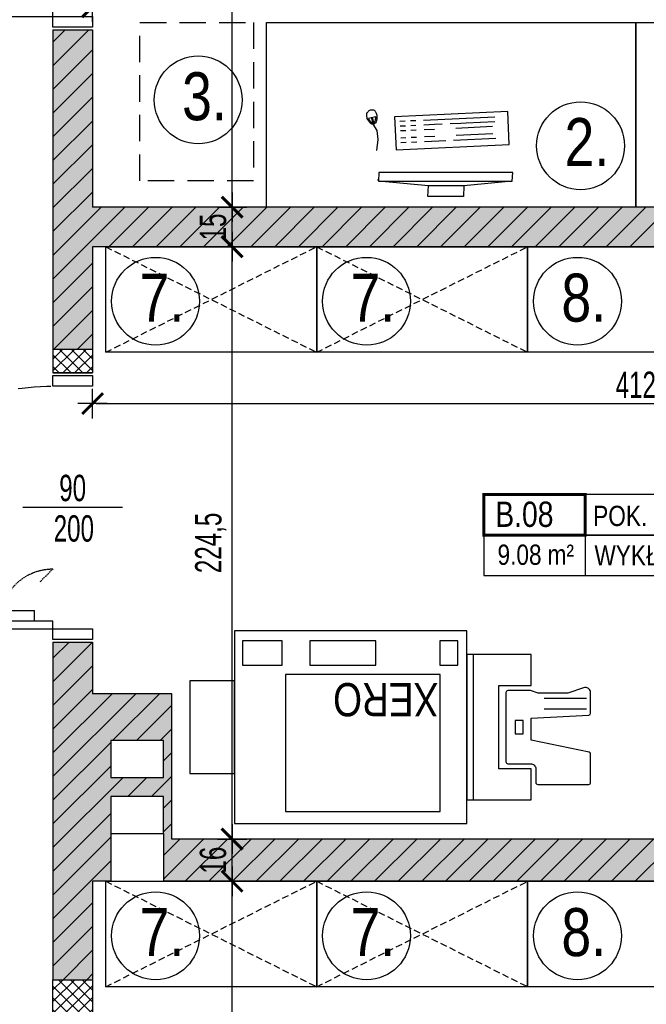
# Model space of a CAD drawing. Header units: millimetres. Extents: x 99331 to 130831, y -7610 to 25890.
# Tile 96 of 101: x 127874 to 128112, y 20826 to 21199. Entities that reach past the tile are written whole.
import ezdxf
from ezdxf.enums import TextEntityAlignment as Align

# ---------------------------------------------------------------- set-up
doc = ezdxf.new("R2010")
doc.units = ezdxf.units.MM
doc.linetypes.add('DASHED', pattern=[0.75, 0.5, -0.25])
doc.layers.get('DEFPOINTS').update_dxf_attribs({"lineweight": 9})
for name, color, linetype in [('_AAB_WYPOSAŻENIE', 193, 'Continuous'), ('_HSA_HATCH_WYPEŁNIENIA_PRZEGRÓD', 205, 'Continuous'), ('_HSA_OPIS', 43, 'Continuous'), ('_HSA_OPIS_STOLARKA_WEWNĘTRZNA', 43, 'Continuous'), ('_HSA_OPIS_WYPOSAŻENIA', 43, 'Continuous'), ('_HSA_STOLARKA_WEWNĘTRZNA', 132, 'Continuous'), ('_HSA_WIDOKOWE_CIENKIE', 8, 'Continuous'), ('_HSA_WYM_50', 141, 'Continuous'), ('_HSA_WYPOSAŻENIE', 193, 'Continuous'), ('_HSA_ŚCIANY_DZIAŁOWE', 6, 'Continuous'), ('_HSA_ŚCIANY_KONSTRUKCYJNE', 3, 'Continuous')]:
    doc.layers.add(name, color=color, linetype=linetype)
doc.styles.add('Arial', font='Arial.ttf')
doc.styles.add('ARIAL_30', font='Arial.ttf', dxfattribs={"width": 0.8, "height": 7})
doc.styles.add('ARIAL_50', font='Arial Narrow.ttf', dxfattribs={"width": 0.8, "height": 10})
doc.dimstyles.new('WYM_WEWN_50', dxfattribs={"dimscale": 0.7, "dimtxt": 10, "dimasz": 2, "dimexe": 10, "dimexo": 0, "dimgap": 3, "dimtad": 1, "dimdec": 1, "dimrnd": 1e-05, "dimtxsty": 'ARIAL_50', "dimblk": 'Wym-03', "dimcen": 0, "dimdle": 10, "dimse1": 1, "dimse2": 1, "dimclrt": 256, "dimazin": 2, "dimtfac": 1, "dimtdec": 1, "dimtix": 1, "dimtmove": 2, "dimatfit": 0, "dimfxl": 1, "dimtolj": 1, "dimtzin": 0, "dimarcsym": 0})
pattern_1 = [(45, (40000, 0), (-4.49012806, 4.49012806), [])]

# ---------------------------------------------------------------- blocks, each defined once
blk = doc.blocks.new('*U7')
blk.add_line((1, 0.4), (1, -0.4))
at = {"const_width": 0.03}
blk.add_lwpolyline([(0, 0), (1, 0), (1, 0.4), (0, 0.4)], close=True, dxfattribs=at)
for points in [[(1, 0), (3, 0), (3, 0.4), (1, 0.4)], [(0, -0.4), (3, -0.4), (3, 0), (0, 0)]]:
    blk.add_lwpolyline(points, close=True)
at = {"style": 'Arial', "width": 0.8}
blk.add_attdef('NR', text='', height=0.25, dxfattribs=at).set_placement((0.4, 0.08), align=Align.CENTER)
for tag, p in [('NAZWA', (1.0793, 0.0887)), ('0000', (0.0304, -0.2909)), ('WYK', (1.0922, -0.3007))]:
    blk.add_attdef(tag, p, '', height=0.2, dxfattribs=at)
blk = doc.blocks.new('szafka_80x40')
at = {"layer": '_AAB_WYPOSAŻENIE'}
blk.add_lwpolyline([(0, 40), (80, 40), (80, 0), (0, 0)], close=True, dxfattribs=at)
at = {"layer": '_HSA_OPIS_WYPOSAŻENIA'}
blk.add_circle((18.91, 19.34), 16.65, dxfattribs=at)
at = {"layer": '_HSA_WYPOSAŻENIE', "linetype": 'DASHED', "ltscale": 5}
for points in [[(0, 40), (80, 0)], [(0, 0), (80, 40)]]:
    blk.add_lwpolyline(points, dxfattribs=at)
at = {"layer": '_HSA_OPIS_WYPOSAŻENIA', "insert": (12.8, 29.82), "char_height": 18.2, "attachment_point": 1, "style": 'ARIAL_30'}
blk.add_mtext_dynamic_manual_height_columns('7.', width=375.4118, gutter_width=5850.55, heights=[0], dxfattribs=at)
blk = doc.blocks.new('szafka_niska_80x40')
at = {"layer": '_AAB_WYPOSAŻENIE'}
blk.add_lwpolyline([(0, 40), (80, 40), (80, 0), (0, 0)], close=True, dxfattribs=at)
at = {"layer": '_HSA_OPIS_WYPOSAŻENIA'}
blk.add_circle((18.91, 19.34), 16.65, dxfattribs=at)
at = {"layer": '_HSA_OPIS_WYPOSAŻENIA', "insert": (12.8, 29.82), "char_height": 18.2, "attachment_point": 1, "style": 'ARIAL_30'}
blk.add_mtext_dynamic_manual_height_columns('8.', width=375.4118, gutter_width=5850.55, heights=[0], dxfattribs=at)
blk = doc.blocks.new('*U99')
at = {"layer": '_AAB_WYPOSAŻENIE'}
blk.add_lwpolyline([(34485.45, 9512.76), (34625.45, 9512.76), (34625.45, 9442.76), (34485.45, 9442.76)], close=True, dxfattribs=at)
at = {"layer": '_HSA_OPIS_WYPOSAŻENIA'}
blk.add_circle((34506.38, 9489.46), 16.65, dxfattribs=at)
at = {"layer": '_HSA_OPIS_WYPOSAŻENIA', "insert": (34512.48, 9478.97), "char_height": 18.2, "attachment_point": 1, "rotation": 180, "style": 'ARIAL_30'}
blk.add_mtext_dynamic_manual_height_columns('2.', width=375.4118, gutter_width=5850.55, heights=[0], dxfattribs=at)
blk = doc.blocks.new('*U101')
at = {"layer": '_AAB_WYPOSAŻENIE'}
blk.add_lwpolyline([(34485.45, 9512.76), (34625.45, 9512.76), (34625.45, 9442.76), (34485.45, 9442.76)], close=True, dxfattribs=at)
at = {"layer": '_HSA_OPIS_WYPOSAŻENIA'}
blk.add_circle((34506.38, 9489.46), 16.65, dxfattribs=at)
at = {"layer": '_HSA_OPIS_WYPOSAŻENIA', "insert": (34512.48, 9478.97), "char_height": 18.2, "attachment_point": 1, "rotation": 180, "style": 'ARIAL_30'}
blk.add_mtext_dynamic_manual_height_columns('2.', width=375.4118, gutter_width=5850.55, heights=[0], dxfattribs=at)
blk = doc.blocks.new('*U102')
at = {"layer": '_AAB_WYPOSAŻENIE', "linetype": 'DASHED', "ltscale": 20}
blk.add_lwpolyline([(34417.42, 9446.22), (34374.42, 9446.22), (34374.42, 9506.22), (34417.42, 9506.22)], close=True, dxfattribs=at)
at = {"layer": '_HSA_OPIS_WYPOSAŻENIA'}
blk.add_circle((34395.36, 9475.54), 16.65, dxfattribs=at)
at = {"layer": '_HSA_OPIS_WYPOSAŻENIA', "insert": (34401.46, 9465.06), "char_height": 18.2, "attachment_point": 1, "rotation": 180, "style": 'ARIAL_30'}
blk.add_mtext_dynamic_manual_height_columns('3.', width=375.4118, gutter_width=5850.55, heights=[0], dxfattribs=at)
blk = doc.blocks.new('E1')
for p, q in [((39168.7, -57603.37), (39169.02, -57603.64)), ((39190.41, -57601.59), (39192.43, -57601.04)), ((39190.48, -57601.85), (39192.49, -57601.31)), ((39191, -57601.71), (39190.94, -57601.44)), ((39192.14, -57601.4), (39192.08, -57601.14)), ((39187.57, -57611.95), (39187.67, -57613.95)), ((39189.37, -57611.86), (39189.46, -57613.86)), ((39191.17, -57611.78), (39191.26, -57613.77)), ((39183.08, -57612.16), (39183.17, -57614.16)), ((39184.87, -57612.08), (39184.97, -57614.07)), ((39183.26, -57616.16), (39183.36, -57618.15)), ((39185.06, -57616.07), (39185.16, -57618.07)), ((39187.76, -57615.94), (39187.85, -57617.94)), ((39189.56, -57615.86), (39189.65, -57617.86)), ((39191.36, -57615.77), (39191.45, -57617.77)), ((39183.5, -57621.15), (39183.88, -57629.14)), ((39185.3, -57621.07), (39185.49, -57625.06)), ((39187.99, -57620.94), (39188.18, -57624.93)), ((39191.59, -57620.77), (39192.86, -57647.74)), ((39184.02, -57632.14), (39184.77, -57648.12)), ((39185.86, -57633.05), (39186.52, -57647.04)), ((39188.56, -57632.92), (39189.22, -57646.91))]:
    blk.add_line(p, q)
at = {"flags": 128}
for points in [[(39189.99, -57601.69), (39189.99, -57601.43), (39190.07, -57601.17), (39190.2, -57600.91), (39190.38, -57600.64), (39190.6, -57600.39), (39190.86, -57600.15), (39191.16, -57599.92), (39191.47, -57599.72), (39191.8, -57599.55), (39192.15, -57599.4), (39192.5, -57599.29), (39192.84, -57599.21), (39193.19, -57599.17), (39193.52, -57599.16), (39193.84, -57599.2), (39194.13, -57599.27), (39194.4, -57599.39), (39194.64, -57599.54), (39194.85, -57599.72), (39195.04, -57599.93), (39195.19, -57600.15), (39195.32, -57600.39), (39195.41, -57600.63), (39195.48, -57600.87), (39195.51, -57601.11), (39195.51, -57601.34), (39195.48, -57601.56), (39195.41, -57601.77), (39195.31, -57601.97), (39195.16, -57602.15), (39194.97, -57602.33), (39194.74, -57602.48), (39194.46, -57602.63), (39194.15, -57602.76), (39193.8, -57602.86), (39193.43, -57602.95), (39193.05, -57603.01), (39192.66, -57603.04), (39192.27, -57603.04), (39191.89, -57603), (39191.53, -57602.93), (39191.18, -57602.83), (39190.87, -57602.7), (39190.59, -57602.54), (39190.36, -57602.36), (39190.17, -57602.15), (39190.05, -57601.93)], [(39192.14, -57599.9), (39191.98, -57599.97), (39191.68, -57600.13), (39191.39, -57600.31), (39191.13, -57600.52), (39190.89, -57600.73), (39190.7, -57600.95), (39190.55, -57601.17), (39190.45, -57601.36), (39190.41, -57601.53), (39190.4, -57601.65), (39190.43, -57601.75), (39190.5, -57601.87), (39190.62, -57602.01), (39190.8, -57602.15), (39191.03, -57602.28), (39191.3, -57602.4), (39191.6, -57602.48), (39191.93, -57602.55), (39192.27, -57602.58), (39192.63, -57602.58), (39192.81, -57602.56)], [(39182.31, -57653.24), (39194.89, -57652.65), (39192.87, -57609.69), (39180.29, -57610.29)]]:
    blk.add_lwpolyline(points, close=True, dxfattribs=at)
for points in [[(39166.69, -57636.03), (39162.56, -57635.85), (39162.56, -57622.41), (39166.69, -57622.59), (39168.41, -57603.61), (39168.41, -57654.39), (39166.69, -57636.03), (39166.69, -57622.59)], [(39168.41, -57654.39), (39171.72, -57654.54), (39171.72, -57603.76), (39168.41, -57603.61)], [(39179.99, -57602.96), (39184.2, -57603.5), (39187.58, -57603.2), (39189.99, -57601.64)], [(39189.79, -57620.85), (39189.89, -57622.85), (39189.98, -57624.85), (39190.12, -57627.84)], [(39190.26, -57630.84), (39190.45, -57634.84), (39190.54, -57636.83), (39191.06, -57647.82)]]:
    blk.add_lwpolyline(points, dxfattribs=at)
blk = doc.blocks.new('*U52')
for p, q in [((93.275, 87), (90.175, 87)), ((93.275, 88.25), (94.075, 88.25)), ((93.275, 83.75), (93.275, 88.25)), ((97.8, 88.25), (97, 88.25)), ((97.8, 83.75), (97.8, 88.25)), ((97.8, 87), (100.9, 87)), ((87.175, 75.86), (87.175, 84)), ((89.175, 75.86), (89.175, 84)), ((93.275, 85), (90.175, 85)), ((94.075, 83.75), (93.275, 83.75)), ((97, 83.75), (97.8, 83.75)), ((97.8, 85), (100.9, 85)), ((101.9, 75.86), (101.9, 84)), ((103.9, 75.86), (103.9, 84)), ((92.275, 74.86), (90.175, 74.86)), ((92.275, 72.86), (92.275, 74.86)), ((98.8, 72.86), (98.8, 74.86)), ((98.8, 74.86), (100.9, 74.86)), ((92.275, 72.86), (90.175, 72.86)), ((98.8, 72.86), (100.9, 72.86)), ((90.075, 33), (90.075, 7)), ((94.075, 33), (90.075, 33)), ((94.075, 7), (90.075, 7))]:
    blk.add_line(p, q)
at = {"linetype": 'DASHED'}
blk.add_line((74.275, 0), (79.225, 4.95), dxfattribs=at)
for points in [[(97, 0), (94.075, 0), (94.075, 92), (97, 92)], [(1, 0), (1, -15), (5, -15), (5, 0)], [(97, 0), (97, -15), (101, -15), (101, 0)]]:
    blk.add_lwpolyline(points, close=True)
for points in [[(0, 0), (0, -15)], [(102, 0), (102, -15)]]:
    blk.add_lwpolyline(points)
at = {"linetype": 'DASHED', "ltscale": 25}
blk.add_arc((97, 0), 92, 90, 180, dxfattribs=at)
for centre, radius, start, end in [((90.175, 84), 3, 90, 180), ((100.9, 84), 3, 0, 90), ((90.175, 84), 1, 90, 180), ((100.9, 84), 1, 0, 90), ((90.175, 75.86), 3, 180, 270), ((90.175, 75.86), 1, 180, 270), ((100.9, 75.86), 3, 270, 0), ((100.9, 75.86), 1, 270, 0)]:
    blk.add_arc(centre, radius, start, end)
at = {"linetype": 'DASHED', "ltscale": 0.5}
blk.add_arc((94.275, 0), 20, 90, 180, dxfattribs=at)
blk = doc.blocks.new('Wym-03')
for p, q in [((0, 4), (0, -4)), ((-4, 0), (4, 0))]:
    blk.add_line(p, q)
blk.add_lwpolyline([(-2.83, -2.83, 0.8, 0.8, 0), (2.83, 2.83, 0.05, 0.05, 0)], format="xyseb")
blk = doc.blocks.new('*D162')
at = {"layer": '_HSA_WYM_50', "color": 0, "lineweight": -2, "transparency": 16777216}
blk.add_line((127795.48, 20573.45), (127795.48, 20961.65), dxfattribs=at)
at = {"layer": 'DEFPOINTS', "color": 0, "transparency": 16777216}
for p in [(127795.48, 20963.05), (127886.81, 20963.05), (127886.81, 20572.05)]:
    blk.add_point(p, dxfattribs=at)
at = {"layer": '_HSA_WYM_50', "color": 0, "lineweight": -2, "transparency": 16777216, "xscale": 1.4, "yscale": 1.4, "zscale": 1.4}
for p, rotation in [((127795.48, 20963.05), 90), ((127795.48, 20572.05), 270)]:
    blk.add_blockref('Wym-03', p, dxfattribs=dict(at, rotation=rotation))
at = {"layer": '_HSA_WYM_50', "transparency": 16777216, "insert": (127788.27, 20802.32), "char_height": 10, "attachment_point": 5, "rotation": 90, "style": 'ARIAL_50'}
blk.add_mtext('\\A1;391', dxfattribs=at)
blk = doc.blocks.new('*D163')
at = {"layer": '_HSA_WYM_50', "color": 0, "lineweight": -2, "transparency": 16777216}
blk.add_line((127795.48, 20964.45), (127795.48, 21063.65), dxfattribs=at)
at = {"layer": 'DEFPOINTS', "color": 0, "transparency": 16777216}
for p in [(127795.48, 21065.05), (127886.81, 21065.05), (127886.81, 20963.05)]:
    blk.add_point(p, dxfattribs=at)
at = {"layer": '_HSA_WYM_50', "color": 0, "lineweight": -2, "transparency": 16777216, "xscale": 1.4, "yscale": 1.4, "zscale": 1.4}
for p, rotation in [((127795.48, 21065.05), 90), ((127795.48, 20963.05), 270)]:
    blk.add_blockref('Wym-03', p, dxfattribs=dict(at, rotation=rotation))
at = {"layer": '_HSA_WYM_50', "transparency": 16777216, "insert": (127788.27, 21014.05), "char_height": 10, "attachment_point": 5, "rotation": 90, "style": 'ARIAL_50'}
blk.add_mtext('\\A1;102', dxfattribs=at)
blk = doc.blocks.new('*D164')
at = {"layer": '_HSA_WYM_50', "color": 0, "lineweight": -2, "transparency": 16777216}
blk.add_line((127795.48, 21066.45), (127795.48, 21193.71), dxfattribs=at)
at = {"layer": 'DEFPOINTS', "color": 0, "transparency": 16777216}
for p in [(127795.48, 21195.11), (127886.81, 21195.11), (127886.81, 21065.05)]:
    blk.add_point(p, dxfattribs=at)
at = {"layer": '_HSA_WYM_50', "color": 0, "lineweight": -2, "transparency": 16777216, "xscale": 1.4, "yscale": 1.4, "zscale": 1.4}
for p, rotation in [((127795.48, 21195.11), 90), ((127795.48, 21065.05), 270)]:
    blk.add_blockref('Wym-03', p, dxfattribs=dict(at, rotation=rotation))
at = {"layer": '_HSA_WYM_50', "transparency": 16777216, "insert": (127787.37, 21093.92), "char_height": 10, "attachment_point": 5, "rotation": 90, "style": 'ARIAL_50'}
blk.add_mtext('\\A1;130', dxfattribs=at)
blk = doc.blocks.new('*D165')
at = {"layer": '_HSA_WYM_50', "color": 0, "lineweight": -2, "transparency": 16777216}
blk.add_line((127795.48, 21196.51), (127795.48, 21295.71), dxfattribs=at)
at = {"layer": 'DEFPOINTS', "color": 0, "transparency": 16777216}
for p in [(127795.48, 21297.11), (127886.81, 21297.11), (127886.81, 21195.11)]:
    blk.add_point(p, dxfattribs=at)
at = {"layer": '_HSA_WYM_50', "color": 0, "lineweight": -2, "transparency": 16777216, "xscale": 1.4, "yscale": 1.4, "zscale": 1.4}
for p, rotation in [((127795.48, 21297.11), 90), ((127795.48, 21195.11), 270)]:
    blk.add_blockref('Wym-03', p, dxfattribs=dict(at, rotation=rotation))
at = {"layer": '_HSA_WYM_50', "transparency": 16777216, "insert": (127788.27, 21246.11), "char_height": 10, "attachment_point": 5, "rotation": 90, "style": 'ARIAL_50'}
blk.add_mtext('\\A1;102', dxfattribs=at)
blk = doc.blocks.new('*D180')
at = {"layer": '_HSA_WYM_50', "color": 0, "lineweight": -2, "transparency": 16777216}
blk.add_line((127954.75, 20396.28), (127954.75, 20870.98), dxfattribs=at)
at = {"layer": 'DEFPOINTS', "color": 0, "transparency": 16777216}
for p in [(127901.81, 20872.38), (127954.75, 20872.38), (127928.84, 20394.88)]:
    blk.add_point(p, dxfattribs=at)
at = {"layer": '_HSA_WYM_50', "color": 0, "lineweight": -2, "transparency": 16777216, "xscale": 1.4, "yscale": 1.4, "zscale": 1.4}
for p, rotation in [((127954.75, 20872.38), 90), ((127954.75, 20394.88), 270)]:
    blk.add_blockref('Wym-03', p, dxfattribs=dict(at, rotation=rotation))
at = {"layer": '_HSA_WYM_50', "transparency": 16777216, "insert": (127946.66, 20633.63), "char_height": 10, "attachment_point": 5, "rotation": 90, "style": 'ARIAL_50'}
blk.add_mtext('\\A1;477,5', dxfattribs=at)
blk = doc.blocks.new('*D181')
at = {"layer": '_HSA_WYM_50', "color": 0, "lineweight": -2, "transparency": 16777216}
blk.add_line((127954.75, 20873.78), (127954.75, 20886.98), dxfattribs=at)
at = {"layer": 'DEFPOINTS', "color": 0, "transparency": 16777216}
for p in [(127931.84, 20888.38), (127954.75, 20888.38), (127901.81, 20872.38)]:
    blk.add_point(p, dxfattribs=at)
at = {"layer": '_HSA_WYM_50', "color": 0, "lineweight": -2, "transparency": 16777216, "xscale": 1.4, "yscale": 1.4, "zscale": 1.4}
for p, rotation in [((127954.75, 20888.38), 90), ((127954.75, 20872.38), 270)]:
    blk.add_blockref('Wym-03', p, dxfattribs=dict(at, rotation=rotation))
at = {"layer": '_HSA_WYM_50', "transparency": 16777216, "insert": (127947.55, 20880.38), "char_height": 10, "attachment_point": 5, "rotation": 90, "style": 'ARIAL_50'}
blk.add_mtext('\\A1;16', dxfattribs=at)
blk = doc.blocks.new('*D182')
at = {"layer": '_HSA_WYM_50', "color": 0, "lineweight": -2, "transparency": 16777216}
blk.add_line((127954.75, 20889.78), (127954.75, 21111.48), dxfattribs=at)
at = {"layer": 'DEFPOINTS', "color": 0, "transparency": 16777216}
for p in [(127901.81, 21112.88), (127954.75, 21112.88), (127931.84, 20888.38)]:
    blk.add_point(p, dxfattribs=at)
at = {"layer": '_HSA_WYM_50', "color": 0, "lineweight": -2, "transparency": 16777216, "xscale": 1.4, "yscale": 1.4, "zscale": 1.4}
for p, rotation in [((127954.75, 21112.88), 90), ((127954.75, 20888.38), 270)]:
    blk.add_blockref('Wym-03', p, dxfattribs=dict(at, rotation=rotation))
at = {"layer": '_HSA_WYM_50', "transparency": 16777216, "insert": (127946.64, 21000.63), "char_height": 10, "attachment_point": 5, "rotation": 90, "style": 'ARIAL_50'}
blk.add_mtext('\\A1;224,5', dxfattribs=at)
blk = doc.blocks.new('*D183')
at = {"layer": '_HSA_WYM_50', "color": 0, "lineweight": -2, "transparency": 16777216}
blk.add_line((127954.75, 21114.28), (127954.75, 21126.48), dxfattribs=at)
at = {"layer": 'DEFPOINTS', "color": 0, "transparency": 16777216}
for p in [(127901.81, 21127.88), (127954.75, 21127.88), (127901.81, 21112.88)]:
    blk.add_point(p, dxfattribs=at)
at = {"layer": '_HSA_WYM_50', "color": 0, "lineweight": -2, "transparency": 16777216, "xscale": 1.4, "yscale": 1.4, "zscale": 1.4}
for p, rotation in [((127954.75, 21127.88), 90), ((127954.75, 21112.88), 270)]:
    blk.add_blockref('Wym-03', p, dxfattribs=dict(at, rotation=rotation))
at = {"layer": '_HSA_WYM_50', "transparency": 16777216, "insert": (127947.55, 21120.38), "char_height": 10, "attachment_point": 5, "rotation": 90, "style": 'ARIAL_50'}
blk.add_mtext('\\A1;15', dxfattribs=at)
blk = doc.blocks.new('*D184')
at = {"layer": '_HSA_WYM_50', "color": 0, "lineweight": -2, "transparency": 16777216}
blk.add_line((127954.75, 21129.28), (127954.75, 21378.48), dxfattribs=at)
at = {"layer": 'DEFPOINTS', "color": 0, "transparency": 16777216}
for p in [(127934.49, 21379.88), (127954.75, 21379.88), (127901.81, 21127.88)]:
    blk.add_point(p, dxfattribs=at)
at = {"layer": '_HSA_WYM_50', "color": 0, "lineweight": -2, "transparency": 16777216, "xscale": 1.4, "yscale": 1.4, "zscale": 1.4}
for p, rotation in [((127954.75, 21379.88), 90), ((127954.75, 21127.88), 270)]:
    blk.add_blockref('Wym-03', p, dxfattribs=dict(at, rotation=rotation))
at = {"layer": '_HSA_WYM_50', "transparency": 16777216, "insert": (127947.55, 21253.88), "char_height": 10, "attachment_point": 5, "rotation": 90, "style": 'ARIAL_50'}
blk.add_mtext('\\A1;252', dxfattribs=at)
blk = doc.blocks.new('*D189')
at = {"layer": '_HSA_WYM_50', "color": 0, "lineweight": -2, "transparency": 16777216}
blk.add_line((127903.21, 21053.44), (128312.41, 21053.44), dxfattribs=at)
at = {"layer": 'DEFPOINTS', "color": 0, "transparency": 16777216}
for p in [(127901.81, 21065.05), (128313.81, 21065.05), (128313.81, 21053.44)]:
    blk.add_point(p, dxfattribs=at)
at = {"layer": '_HSA_WYM_50', "color": 0, "lineweight": -2, "transparency": 16777216, "xscale": 1.4, "yscale": 1.4, "zscale": 1.4, "rotation": 180}
blk.add_blockref('Wym-03', (127901.81, 21053.44), dxfattribs=at)
at = {"layer": '_HSA_WYM_50', "color": 0, "lineweight": -2, "transparency": 16777216, "xscale": 1.4, "yscale": 1.4, "zscale": 1.4}
blk.add_blockref('Wym-03', (128313.81, 21053.44), dxfattribs=at)
at = {"layer": '_HSA_WYM_50', "transparency": 16777216, "insert": (128107.81, 21060.56), "char_height": 10, "attachment_point": 5, "style": 'ARIAL_50'}
blk.add_mtext('\\A1;412', dxfattribs=at)
blk = doc.blocks.new('*D216')
at = {"layer": '_HSA_WYM_50', "color": 0, "lineweight": -2, "transparency": 16777216}
blk.add_line((127903.21, 21203.8), (128312.41, 21203.8), dxfattribs=at)
at = {"layer": 'DEFPOINTS', "color": 0, "transparency": 16777216}
for p in [(128313.81, 21203.8), (127901.81, 21127.88), (128313.81, 21127.88)]:
    blk.add_point(p, dxfattribs=at)
at = {"layer": '_HSA_WYM_50', "color": 0, "lineweight": -2, "transparency": 16777216, "xscale": 1.4, "yscale": 1.4, "zscale": 1.4, "rotation": 180}
blk.add_blockref('Wym-03', (127901.81, 21203.8), dxfattribs=at)
at = {"layer": '_HSA_WYM_50', "color": 0, "lineweight": -2, "transparency": 16777216, "xscale": 1.4, "yscale": 1.4, "zscale": 1.4}
blk.add_blockref('Wym-03', (128313.81, 21203.8), dxfattribs=at)
at = {"layer": '_HSA_WYM_50', "transparency": 16777216, "insert": (128107.81, 21210.92), "char_height": 10, "attachment_point": 5, "style": 'ARIAL_50'}
blk.add_mtext('\\A1;412', dxfattribs=at)

msp = doc.modelspace()

# ---------------------------------------------------------------- hatches: boundary and pattern name
at = {"layer": '_HSA_HATCH_WYPEŁNIENIA_PRZEGRÓD', "true_color": 0x969696}
h = msp.add_hatch(color=252, dxfattribs=at)
h.paths.add_polyline_path([(127908.74, 21358.65), (127928.74, 21358.65), (127928.74, 21344.65), (127908.74, 21344.65)], flags=16)
h.paths.add_polyline_path([(127908.74, 21316.2), (127928.74, 21316.2), (127928.74, 21302.2), (127908.74, 21302.2)], flags=16)
h.paths.add_polyline_path([(128313.81, 21127.88), (127901.81, 21127.88), (127901.81, 21195.11), (127886.81, 21195.11), (127886.81, 21074.05), (127901.81, 21074.05), (127901.81, 21112.88), (128313.81, 21112.88)])
h.paths.add_polyline_path([(127908.74, 20911.72), (127908.74, 20925.72), (127928.74, 20925.72), (127928.74, 20911.72)], flags=16)
h.paths.add_polyline_path([(127905.74, 20412), (127925.74, 20412), (127925.74, 20398), (127925.74, 20380.88), (128313.81, 20380.88), (128313.81, 20394.88), (127928.84, 20394.88), (127928.84, 20455.93), (127901.81, 20455.93), (127901.81, 20470.05), (127886.81, 20470.05), (127886.81, 20362.05), (127901.81, 20362.05), (127901.81, 20380.88), (127905.74, 20380.88), (127905.74, 20398)])
h.paths.add_polyline_path([(127905.74, 20419.22), (127905.74, 20433.22), (127925.74, 20433.22), (127925.74, 20419.22)], flags=16)
h.paths.add_polyline_path([(127706.81, 20039.88), (127706.81, 20024.88)])
h.paths.add_polyline_path([(127886.81, 20835.05), (127901.81, 20835.05), (127901.81, 20872.38), (127908.74, 20872.38), (127908.74, 20890.5), (127908.74, 20904.5), (127928.74, 20904.5), (127928.74, 20890.5), (127928.74, 20872.38), (128313.81, 20872.38), (128313.81, 20888.38), (127931.84, 20888.38), (127931.84, 20943.43), (127901.81, 20943.43), (127901.81, 20963.05), (127886.81, 20963.05)])
h.paths.add_polyline_path([(127853.81, 21394.88), (127853.81, 21379.88), (127886.81, 21379.88), (127886.81, 21337.42), (127908.74, 21337.42), (127928.74, 21337.42), (127928.74, 21323.42), (127908.74, 21323.42), (127886.81, 21323.42), (127886.81, 21297.11), (127934.49, 21297.11), (127934.49, 21379.88), (128263.81, 21379.88), (128263.81, 21394.88), (127928.74, 21394.88), (127928.74, 21379.88), (127928.74, 21365.88), (127908.74, 21365.88), (127908.74, 21379.88), (127908.74, 21394.88)])
h.paths.add_polyline_path([(127751.81, 21379.88), (127751.81, 21394.88), (127706.81, 21394.88), (127706.81, 21468.86), (127691.81, 21468.86), (127691.81, 21311.14), (127706.81, 21311.14), (127706.81, 21379.88)])
h.paths.add_polyline_path([(127901.81, 20124.42), (127901.81, 20238.88), (127886.81, 20238.88), (127886.81, 20124.42)])
h.paths.add_polyline_path([(127901.81, 20589.05), (127901.81, 20733.05), (127886.81, 20733.05), (127886.81, 20589.05)])
h.paths.add_polyline_path([(127886.81, 19911.42), (127926.81, 19911.42), (127926.81, 19935.95), (127916.48, 19935.95), (127896.48, 19935.95), (127896.48, 19949.95), (127916.48, 19949.95), (127926.81, 19949.95), (127926.81, 19975.26), (127907.81, 19975.26), (127907.81, 20039.88), (127886.81, 20039.88), (127886.92, 20024.88), (127886.81, 20024.88), (127886.81, 19969.6), (127896.48, 19969.6), (127916.48, 19969.6), (127916.48, 19955.6), (127896.48, 19955.6), (127886.81, 19955.6), (127886.81, 19928.37), (127896.48, 19928.37), (127916.48, 19928.37), (127916.48, 19914.37), (127896.48, 19914.37), (127886.81, 19914.37)])
h.paths.add_polyline_path([(128023.81, 19891.42), (128059.54, 19891.42), (128059.54, 19896.42), (128313.81, 19896.42), (128313.81, 19891.42), (128358.19, 19891.42), (128358.19, 19931.42), (128343.19, 19931.42), (128343.19, 19936.42), (128313.81, 19936.42), (128313.81, 19911.42), (128023.81, 19911.42)])
h.paths.add_polyline_path([(128030.4, 19891.42), (128050.4, 19891.42), (128050.4, 19892.85), (128030.4, 19892.85)], flags=17)
h.paths.add_polyline_path([(127907.81, 19891.42), (127919.81, 19891.42), (127919.81, 19896.42), (127907.81, 19896.42)])
h.paths.add_polyline_path([(127789.81, 19891.42), (127801.81, 19891.42), (127801.81, 19896.42), (127789.81, 19896.42)])
at = {"layer": '_HSA_HATCH_WYPEŁNIENIA_PRZEGRÓD'}
h = msp.add_hatch(dxfattribs=at)
h.set_pattern_fill('ANSI31', color=256, scale=2, style=0)
h.set_pattern_definition(pattern_1)
h.paths.add_polyline_path([(127886.81, 21074.05), (127901.81, 21074.05), (127901.81, 21112.88), (128313.81, 21112.88), (128313.81, 21127.88), (127901.81, 21127.88), (127901.81, 21195.11), (127886.81, 21195.11)])
h = msp.add_hatch(dxfattribs=at)
h.set_pattern_fill('ANSI37', color=256, angle=180)
h.set_pattern_definition([(225, (215788.6223, 41287.9273), (2.24506403, -2.24506403), []), (315, (215788.6223, 41287.9273), (2.24506403, 2.24506403), [])])
h.paths.add_polyline_path([(127901.81, 21074.05), (127886.81, 21074.05), (127886.81, 21065.05), (127901.81, 21065.05)])
h = msp.add_hatch(dxfattribs=at)
h.set_pattern_fill('ANSI31', color=256, scale=2, style=0)
h.set_pattern_definition(pattern_1)
h.paths.add_polyline_path([(127886.81, 20835.05), (127901.81, 20835.05), (127901.81, 20872.38), (127908.74, 20872.38), (127908.74, 20890.5), (127908.74, 20904.5), (127928.74, 20904.5), (127928.74, 20890.5), (127928.74, 20872.38), (128313.81, 20872.38), (128313.81, 20888.38), (127931.84, 20888.38), (127931.84, 20943.43), (127901.81, 20943.43), (127901.81, 20963.05), (127886.81, 20963.05)])
h.paths.add_polyline_path([(127908.74, 20925.72), (127928.74, 20925.72), (127928.74, 20911.72), (127908.74, 20911.72)], flags=16)
h = msp.add_hatch(dxfattribs=at)
h.set_pattern_fill('ANSI37', color=256)
h.set_pattern_definition([(45, (40000, 0), (-2.24506403, 2.24506403), []), (135, (40000, 0), (-2.24506403, -2.24506403), [])])
h.paths.add_polyline_path([(127901.81, 20835.05), (127886.81, 20835.05), (127886.81, 20733.05), (127901.81, 20733.05)])

# ---------------------------------------------------------------- linework, layer by layer
at = {"layer": '_HSA_OPIS_STOLARKA_WEWNĘTRZNA'}
msp.add_line((127913.18, 21014.05), (127875.44, 21014.05), dxfattribs=at)
at = {"layer": '_HSA_WIDOKOWE_CIENKIE'}
msp.add_line((127908.74, 20872.38), (127928.74, 20872.38), dxfattribs=at)
at = {"layer": '_HSA_WYPOSAŻENIE'}
for p, q in [((128089.15, 20941.64), (128073.12, 20941.64)), ((128089.15, 20937.64), (128073.12, 20937.64)), ((128068.16, 20925.88), (128068.16, 20934.2))]:
    msp.add_line(p, q, dxfattribs=at)
for points in [[(127955.69, 20967.29), (127955.69, 20894.29), (128043.69, 20894.29), (128043.69, 20967.29)], [(127958.7, 20954.23), (127973.76, 20954.23), (127973.76, 20963.53), (127958.7, 20963.53)], [(127984.16, 20954.23), (128009.22, 20954.23), (128009.22, 20963.53), (127984.16, 20963.53)], [(128033.56, 20954.23), (128040.4, 20954.23), (128040.4, 20963.53), (128033.56, 20963.53)], [(127955.69, 20913.29), (127955.69, 20948.29), (127938.69, 20948.29), (127938.69, 20913.29)], [(127974.94, 20950.79), (127974.94, 20898.79), (128033.69, 20898.79), (128033.69, 20950.79)], [(128065.13, 20933.29), (128062.13, 20933.29), (128062.13, 20928.29), (128065.13, 20928.29)]]:
    msp.add_lwpolyline(points, close=True, dxfattribs=at)
for points in [[(128068.19, 20946.63), (128068.19, 20958.29), (128043.69, 20958.29), (128043.69, 20903.29), (128068.19, 20903.29), (128068.19, 20914.95)], [(128046.19, 20914.95), (128046.19, 20903.29), (128068.19, 20903.29), (128068.19, 20914.95), (128055.94, 20914.95), (128055.94, 20946.63), (128068.19, 20946.63), (128068.19, 20958.29), (128046.19, 20958.29), (128046.19, 20914.95)]]:
    msp.add_lwpolyline(points, dxfattribs=at)
at = {"layer": '_HSA_WYPOSAŻENIE', "flags": 128}
msp.add_lwpolyline([(128059.27, 20916.95), (128067.92, 20916.95, -0.414214), (128069.92, 20914.95), (128069.92, 20909.82, 0.414214), (128070.62, 20909.12), (128089.99, 20909.12, 0.414214), (128090.69, 20909.82), (128090.69, 20920.66, 0.344477), (128090.16, 20921.34), (128068.16, 20925.88), (128068.16, 20934.2), (128090.03, 20935.34, 0.395882), (128090.69, 20936.04), (128090.69, 20943.82, 0.515368), (128088.04, 20945.71), (128082.04, 20943.64), (128070.78, 20943.64), (128067.92, 20944.63), (128059.27, 20944.63, 0.414214), (128058.57, 20943.93), (128058.57, 20917.65, 0.414214)], format="xyb", close=True, dxfattribs=at)
at = {"layer": '_HSA_ŚCIANY_DZIAŁOWE'}
for p, q in [((127886.81, 21195.11), (127886.81, 21074.05)), ((127886.81, 21195.11), (127901.81, 21195.11)), ((127901.81, 21195.11), (127901.81, 21127.88)), ((128313.81, 21127.88), (127901.81, 21127.88)), ((127901.81, 21112.88), (127901.81, 21074.05)), ((128313.81, 21112.88), (127901.81, 21112.88)), ((127886.81, 21074.05), (127901.81, 21074.05)), ((127886.81, 20963.05), (127886.81, 20835.05)), ((127886.81, 20963.05), (127901.81, 20963.05)), ((127886.81, 20963.05), (127901.81, 20963.05)), ((127901.81, 20963.05), (127901.81, 20943.43)), ((127931.84, 20943.43), (127901.81, 20943.43)), ((127931.84, 20888.38), (127931.84, 20943.43)), ((127908.74, 20890.5), (127908.74, 20872.38)), ((127928.74, 20890.5), (127928.74, 20872.38)), ((128313.81, 20888.38), (127931.84, 20888.38)), ((127901.81, 20872.38), (127901.81, 20835.05)), ((127908.74, 20872.38), (127901.81, 20872.38)), ((128313.81, 20872.38), (127928.74, 20872.38)), ((127886.81, 20835.05), (127901.81, 20835.05)), ((127886.81, 20835.05), (127901.81, 20835.05))]:
    msp.add_line(p, q, dxfattribs=at)
for points in [[(127908.74, 20911.72), (127928.74, 20911.72), (127928.74, 20925.72), (127908.74, 20925.72)], [(127908.74, 20890.5), (127928.74, 20890.5), (127928.74, 20904.5), (127908.74, 20904.5)]]:
    msp.add_lwpolyline(points, close=True, dxfattribs=at)
at = {"layer": '_HSA_ŚCIANY_KONSTRUKCYJNE'}
msp.add_line((127901.81, 21065.05), (127886.81, 21065.05), dxfattribs=at)
msp.add_line((127901.81, 21065.05), (127886.81, 21065.05), dxfattribs=at)
for points in [[(127886.81, 21074.05), (127886.81, 21065.05)], [(127901.81, 21074.05), (127901.81, 21065.05)]]:
    msp.add_lwpolyline(points, dxfattribs=at)
msp.add_lwpolyline([(127886.81, 20835.05), (127901.81, 20835.05), (127901.81, 20733.05), (127886.81, 20733.05)], close=True, dxfattribs=at)

# ---------------------------------------------------------------- block references
at = {"layer": '_HSA_OPIS'}
ref = msp.add_blockref('*U7', (128050.21, 21003.62), dxfattribs=dict(at, xscale=38.4, yscale=38.4, zscale=38.4))
ref.add_attrib('NR', 'B.08', dxfattribs={"layer": '0', "height": 9.6, "style": 'Arial', "width": 0.8}).set_placement((128065.57, 21006.69), align=Align.CENTER)
ref.add_attrib('NAZWA', 'POK. BIUROWY', (128091.66, 21007.03), dxfattribs={"layer": '0', "height": 7.68, "style": 'Arial', "width": 0.8})
ref.add_attrib('POW', '9.08', dxfattribs={"layer": '0', "height": 7.68, "style": 'Arial', "width": 0.8}).set_placement((128072.09, 20992.32), align=Align.RIGHT)
ref.add_attrib('M2', 'm²', dxfattribs={"layer": '0', "height": 7.68, "style": 'Arial', "width": 0.8}).set_placement((128084.37, 20992.32), align=Align.RIGHT)
ref.add_attrib('WYK', 'WYKŁ. PCV', (128092.15, 20992.07), dxfattribs={"layer": '0', "height": 7.68, "style": 'Arial', "width": 0.8})
at = {"layer": '_HSA_STOLARKA_WEWNĘTRZNA', "xscale": -1, "rotation": 90}
for p in [(127886.81, 21297.11), (127886.81, 21065.05)]:
    msp.add_blockref('*U52', p, dxfattribs=at)
at = {"layer": '_HSA_WYPOSAŻENIE'}
for name, p, rotation in [('*U102', (162337.23, 30644.09), 180), ('*U101', (162593.26, 30640.63), 180), ('*U99', (162733.26, 30640.63), 180), ('E1', (70406.61, -18030.68), 89.99999999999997)]:
    msp.add_blockref(name, p, dxfattribs=dict(at, rotation=rotation))
for name, p in [('szafka_80x40', (127906.81, 21072.88)), ('szafka_80x40', (127986.81, 21072.88)), ('szafka_niska_80x40', (128066.81, 21072.88)), ('szafka_80x40', (127906.81, 20832.38)), ('szafka_80x40', (127986.81, 20832.38)), ('szafka_niska_80x40', (128066.81, 20832.38))]:
    msp.add_blockref(name, p, dxfattribs=at)

# ---------------------------------------------------------------- texts
at = {"layer": '_HSA_OPIS', "insert": (128032.94, 20934.92), "char_height": 12.6, "attachment_point": 1, "rotation": 180, "style": 'ARIAL_30'}
msp.add_mtext_dynamic_manual_height_columns('XERO', width=259.9004, gutter_width=4050.38, heights=[0], dxfattribs=at)
at = {"layer": '_HSA_OPIS_STOLARKA_WEWNĘTRZNA', "char_height": 10, "width": 38.481, "attachment_point": 1, "style": 'ARIAL_50'}
for s, insert in [('90', (127889.19, 21026.45)), ('200', (127887.08, 21011.11))]:
    msp.add_mtext(s, dxfattribs=dict(at, insert=insert))

# ---------------------------------------------------------------- dimensions: what is measured, and where the dimension line sits
at = {"layer": '_HSA_WYM_50'}
for base, p1, p2, picture, middle in [((127954.75, 21379.88), (127901.81, 21127.88), (127934.49, 21379.88), '*D184', (127947.55, 21253.88)), ((127795.48, 21297.11), (127886.81, 21195.11), (127886.81, 21297.11), '*D165', (127788.27, 21246.11)), ((127954.75, 21127.88), (127901.81, 21112.88), (127901.81, 21127.88), '*D183', (127947.55, 21120.38)), ((127954.75, 21112.88), (127931.84, 20888.38), (127901.81, 21112.88), '*D182', (127946.64, 21000.63)), ((127795.48, 21065.05), (127886.81, 20963.05), (127886.81, 21065.05), '*D163', (127788.27, 21014.05)), ((127954.75, 20888.38), (127901.81, 20872.38), (127931.84, 20888.38), '*D181', (127947.55, 20880.38)), ((127954.75, 20872.38), (127928.84, 20394.88), (127901.81, 20872.38), '*D180', (127946.66, 20633.63))]:
    dim = msp.add_linear_dim(base=base, p1=p1, p2=p2, angle=270, dimstyle='WYM_WEWN_50', override={"dimrnd": 0.5}, dxfattribs=at)
    dim.commit()
    dim.dimension.update_dxf_attribs({"geometry": picture, "text_midpoint": middle})
for p1, p2, distance, picture, middle in [((127901.81, 21127.88), (128313.81, 21127.88), 75.93, '*D216', (128107.81, 21210.92)), ((127901.81, 21065.05), (128313.81, 21065.05), -11.61, '*D189', (128107.81, 21060.56))]:
    dim = msp.add_aligned_dim(p1=p1, p2=p2, distance=distance, dimstyle='WYM_WEWN_50', override={"dimrnd": 0.5}, dxfattribs=at)
    dim.commit()
    dim.dimension.update_dxf_attribs({"geometry": picture, "text_midpoint": middle})
for base, p1, p2, picture, middle in [((127795.48, 21195.11), (127886.81, 21065.05), (127886.81, 21195.11), '*D164', (127787.37, 21093.92)), ((127795.48, 20963.05), (127886.81, 20572.05), (127886.81, 20963.05), '*D162', (127788.27, 20802.32))]:
    dim = msp.add_linear_dim(base=base, p1=p1, p2=p2, angle=270, dimstyle='WYM_WEWN_50', override={"dimrnd": 0.5}, dxfattribs=at)
    dim.commit()
    dim.dimension.update_dxf_attribs({"geometry": picture, "text_midpoint": middle, "dimtype": 160})

doc.saveas('drawing.dxf')
